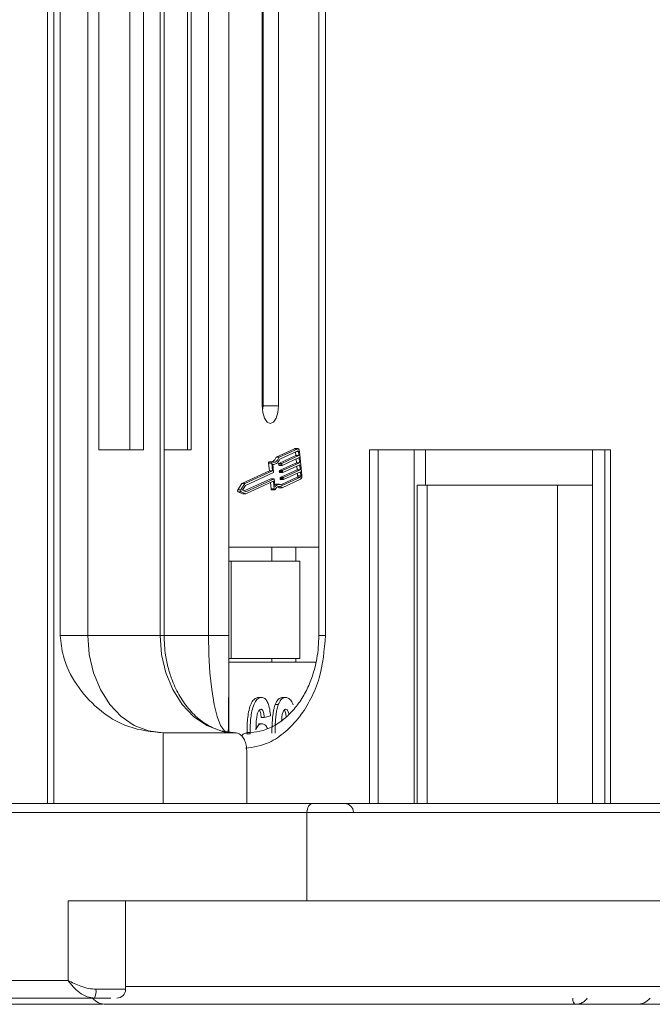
# Model space of a CAD drawing. Header units: millimetres. Extents: x -645 to 830, y -176 to 857.
# Tile 10 of 76: x -74 to -38, y 53 to 109. Entities that reach past the tile are written whole.
import ezdxf

# ---------------------------------------------------------------- set-up
doc = ezdxf.new("R2010")
doc.units = ezdxf.units.MM

msp = doc.modelspace()

# ---------------------------------------------------------------- linework, layer by layer
at = {"color": 7, "linetype": 'Continuous', "lineweight": 15}
for p, q in [((-72.527, 164.526), (-72.527, 64.526)), ((-72.174, 64.526), (-72.174, 164.526)), ((-71.803, 164.526), (-71.803, 74.026)), ((-70.253, 74.026), (-70.253, 164.526)), ((-69.622, 164.526), (-69.622, 84.526)), ((-67.875, 84.526), (-67.875, 164.526)), ((-67.099, 84.526), (-67.099, 164.526)), ((-66.153, 164.526), (-66.153, 74.026)), ((-65.929, 74.026), (-65.929, 164.526)), ((-64.607, 84.526), (-64.607, 164.526)), ((-64.403, 84.526), (-64.403, 164.526)), ((-63.424, 164.526), (-63.424, 74.026)), ((-62.266, 74.026), (-62.266, 164.526)), ((-62.264, 164.526), (-62.264, 68.581)), ((-60.378, 164.526), (-60.378, 87.026)), ((-60.322, 87.026), (-60.322, 164.526)), ((-59.461, 87.026), (-59.461, 164.526)), ((-57.165, 164.526), (-57.165, 74.026)), ((-56.796, 74.026), (-56.796, 164.526)), ((-59.461, 87.026), (-60.322, 87.026)), ((-69.622, 84.526), (-67.099, 84.526)), ((-65.929, 84.526), (-64.403, 84.526)), ((-58.545, 84.593), (-59.59, 84.111)), ((-59.59, 84.111), (-59.413, 84.111)), ((-58.48, 84.203), (-59.435, 83.763)), ((-58.368, 84.593), (-59.413, 84.111)), ((-58.356, 84.478), (-59.385, 84.004)), ((-59.257, 83.763), (-58.302, 84.203)), ((-58.291, 84.088), (-59.246, 83.648)), ((-58.545, 84.593), (-58.368, 84.593)), ((-58.351, 84.597), (-58.529, 84.597)), ((-58.5, 84.412), (-58.48, 84.203)), ((-58.48, 84.203), (-58.302, 84.203)), ((-58.324, 84.433), (-58.455, 84.433)), ((-58.302, 84.203), (-58.324, 84.433)), ((-58.263, 83.801), (-58.291, 84.088)), ((-58.138, 83.078), (-58.272, 84.457)), ((-40.672, 84.526), (-54.294, 84.526)), ((-54.294, 84.526), (-54.294, 64.526)), ((-53.805, 64.526), (-53.805, 84.526)), ((-51.771, 84.526), (-51.771, 64.526)), ((-51.14, 82.526), (-51.14, 84.526)), ((-41.682, 64.526), (-41.682, 84.526)), ((-40.981, 84.526), (-40.981, 64.526)), ((-40.672, 64.526), (-40.672, 84.526)), ((-60.013, 83.781), (-59.97, 83.336)), ((-60.013, 83.781), (-59.836, 83.781)), ((-59.809, 83.852), (-59.987, 83.852)), ((-59.836, 83.781), (-59.793, 83.336)), ((-59.774, 83.718), (-59.731, 83.274)), ((-59.773, 83.708), (-59.709, 83.708)), ((-59.446, 83.728), (-59.44, 83.671)), ((-59.446, 83.728), (-59.268, 83.728)), ((-59.262, 83.671), (-59.44, 83.671)), ((-59.435, 83.763), (-59.257, 83.763)), ((-59.427, 83.647), (-59.249, 83.647)), ((-58.441, 83.801), (-59.396, 83.361)), ((-59.262, 83.671), (-59.268, 83.728)), ((-59.218, 83.361), (-58.263, 83.801)), ((-58.252, 83.686), (-59.207, 83.246)), ((-58.461, 84.009), (-58.441, 83.801)), ((-58.441, 83.801), (-58.263, 83.801)), ((-58.422, 83.607), (-58.402, 83.398)), ((-58.224, 83.398), (-58.252, 83.686)), ((-59.97, 83.336), (-61.529, 82.618)), ((-59.793, 83.336), (-61.351, 82.618)), ((-59.742, 83.24), (-61.329, 82.508)), ((-59.97, 83.336), (-59.793, 83.336)), ((-59.407, 83.326), (-59.401, 83.268)), ((-59.407, 83.326), (-59.229, 83.326)), ((-59.401, 83.268), (-59.223, 83.268)), ((-59.396, 83.361), (-59.218, 83.361)), ((-59.388, 83.245), (-59.21, 83.245)), ((-58.402, 83.398), (-59.357, 82.958)), ((-59.357, 82.958), (-59.179, 82.958)), ((-58.389, 82.984), (-59.313, 82.558)), ((-59.24, 82.51), (-58.212, 82.984)), ((-59.223, 83.268), (-59.229, 83.326)), ((-59.179, 82.958), (-58.224, 83.398)), ((-58.213, 83.284), (-59.168, 82.844)), ((-58.402, 83.398), (-58.224, 83.398)), ((-58.212, 82.984), (-58.389, 82.984)), ((-58.383, 83.205), (-58.369, 83.054)), ((-58.369, 83.054), (-58.191, 83.054)), ((-58.191, 83.054), (-58.213, 83.284)), ((-61.529, 82.618), (-61.759, 82.267)), ((-61.351, 82.618), (-61.582, 82.267)), ((-61.529, 82.618), (-61.351, 82.618)), ((-61.329, 82.508), (-61.499, 82.25)), ((-59.886, 82.895), (-61.388, 82.203)), ((-61.296, 82.163), (-59.708, 82.895)), ((-61.296, 82.044), (-59.75, 82.756)), ((-59.907, 82.683), (-59.871, 82.317)), ((-59.886, 82.895), (-59.708, 82.895)), ((-59.706, 82.895), (-59.883, 82.895)), ((-59.799, 82.733), (-59.734, 82.733)), ((-59.734, 82.733), (-59.694, 82.317)), ((-59.692, 82.872), (-59.649, 82.428)), ((-59.408, 82.58), (-59.585, 82.58)), ((-59.368, 82.924), (-59.362, 82.866)), ((-59.368, 82.924), (-59.19, 82.924)), ((-59.362, 82.866), (-59.184, 82.866)), ((-59.349, 82.843), (-59.171, 82.843)), ((-59.246, 82.388), (-58.201, 82.869)), ((-59.184, 82.866), (-59.19, 82.924)), ((-51.597, 82.526), (-51.597, 64.526)), ((-51.043, 82.526), (-51.597, 82.526)), ((-51.043, 64.526), (-51.043, 82.526)), ((-51.043, 82.526), (-43.671, 82.526)), ((-43.671, 82.526), (-43.671, 64.526)), ((-41.682, 82.526), (-43.671, 82.526)), ((-61.582, 82.267), (-61.759, 82.267)), ((-61.749, 82.161), (-61.473, 82.044)), ((-61.749, 82.161), (-61.571, 82.161)), ((-61.571, 82.161), (-61.296, 82.044)), ((-61.499, 82.25), (-61.296, 82.163)), ((-61.473, 82.044), (-61.296, 82.044)), ((-59.694, 82.317), (-59.871, 82.317)), ((-59.845, 82.271), (-59.667, 82.271)), ((-59.423, 82.388), (-59.246, 82.388)), ((-57.165, 79.026), (-62.264, 79.026)), ((-59.833, 78.226), (-59.833, 79.026)), ((-58.472, 78.226), (-58.472, 79.026)), ((-62.264, 78.226), (-62.135, 78.226)), ((-62.135, 78.226), (-62.135, 72.726)), ((-62.135, 78.226), (-58.237, 78.226)), ((-58.237, 72.726), (-58.237, 78.226)), ((-71.803, 74.026), (-70.253, 74.026)), ((-70.253, 74.026), (-66.153, 74.026)), ((-66.153, 74.026), (-65.929, 74.026)), ((-65.929, 74.026), (-63.424, 74.026)), ((-63.424, 74.026), (-62.266, 74.026)), ((-57.165, 74.026), (-56.796, 74.026)), ((-62.135, 72.726), (-62.264, 72.726)), ((-62.264, 72.526), (-57.325, 72.526)), ((-62.135, 72.726), (-58.237, 72.726)), ((-59.833, 72.726), (-59.833, 72.526)), ((-58.472, 72.526), (-58.472, 72.726)), ((-60.41, 70.526), (-60.588, 70.526)), ((-59.048, 70.526), (-59.226, 70.526)), ((-59.466, 70.12), (-59.644, 70.12)), ((-60.402, 69.039), (-60.579, 69.039)), ((-60.259, 69.398), (-60.437, 69.398)), ((-59.906, 69.482), (-60.259, 69.398)), ((-65.984, 68.526), (-65.984, 64.526)), ((-65.984, 68.526), (-61.885, 68.526)), ((-61.237, 68.472), (-61.059, 68.472)), ((-61.254, 64.526), (-61.254, 67.526)), ((-57.526, 64.526), (-95.996, 64.526)), ((-96.311, 64.026), (-57.841, 64.026)), ((-57.841, 64.026), (-57.841, 59.026)), ((-57.841, 64.026), (-21.285, 64.026)), ((-71.367, 59.026), (-71.367, 54.526)), ((-57.841, 59.026), (-71.367, 59.026)), ((-68.105, 54.026), (-68.105, 59.026)), ((-57.841, 59.026), (-36.714, 59.026)), ((-71.367, 54.526), (-109.836, 54.526)), ((-69.789, 54.026), (-68.105, 54.026)), ((-68.105, 54.176), (-36.948, 54.176)), ((-109.206, 53.526), (-69.868, 53.526)), ((-69.389, 53.176), (-82.874, 53.176)), ((-70.67, 53.176), (-70.667, 53.176)), ((-42.639, 53.176), (-42.642, 53.176)), ((-39.194, 53.176), (-39.182, 53.176))]:
    msp.add_line(p, q, dxfattribs=at)
at = {"color": 7, "linetype": 'Continuous', "lineweight": 15, "flags": 128}
for points in [[(-60.378, 87.026), (-60.343, 86.643), (-60.244, 86.319), (-60.095, 86.102), (-59.92, 86.026), (-59.744, 86.102), (-59.595, 86.319), (-59.496, 86.643), (-59.461, 87.026)], [(-59.803, 83.85), (-59.75, 83.83), (-59.697, 83.826), (-59.643, 83.837), (-59.591, 83.864), (-59.541, 83.906), (-59.494, 83.961), (-59.451, 84.03), (-59.413, 84.111)], [(-58.529, 84.597), (-58.53, 84.597), (-58.545, 84.593)], [(-58.368, 84.593), (-58.352, 84.597), (-58.336, 84.594), (-58.321, 84.584), (-58.307, 84.568), (-58.294, 84.546), (-58.284, 84.52), (-58.277, 84.49), (-58.272, 84.457)], [(-58.324, 84.433), (-58.326, 84.444), (-58.329, 84.454), (-58.332, 84.462), (-58.336, 84.47), (-58.341, 84.475), (-58.346, 84.478), (-58.351, 84.479), (-58.356, 84.478)], [(-59.987, 83.852), (-59.987, 83.852), (-59.994, 83.849), (-60, 83.844), (-60.006, 83.835), (-60.01, 83.823), (-60.013, 83.81), (-60.014, 83.795), (-60.013, 83.781)], [(-59.836, 83.781), (-59.836, 83.795), (-59.835, 83.81), (-59.832, 83.823), (-59.828, 83.835), (-59.823, 83.844), (-59.816, 83.849), (-59.81, 83.852), (-59.803, 83.85)], [(-59.385, 84.004), (-59.425, 83.926), (-59.468, 83.859), (-59.515, 83.803), (-59.564, 83.76), (-59.615, 83.729), (-59.668, 83.712), (-59.721, 83.708), (-59.774, 83.718)], [(-59.44, 83.671), (-59.439, 83.665), (-59.438, 83.66), (-59.436, 83.656), (-59.434, 83.652), (-59.432, 83.649), (-59.429, 83.648), (-59.427, 83.647)], [(-59.246, 83.648), (-59.249, 83.647), (-59.252, 83.648), (-59.254, 83.649), (-59.256, 83.652), (-59.258, 83.656), (-59.26, 83.66), (-59.261, 83.665), (-59.262, 83.671)], [(-59.401, 83.268), (-59.4, 83.263), (-59.399, 83.258), (-59.397, 83.253), (-59.395, 83.25), (-59.393, 83.247), (-59.39, 83.246), (-59.388, 83.245)], [(-59.207, 83.246), (-59.21, 83.245), (-59.213, 83.246), (-59.215, 83.247), (-59.217, 83.25), (-59.219, 83.253), (-59.221, 83.258), (-59.222, 83.263), (-59.223, 83.268)], [(-59.883, 82.895), (-59.884, 82.895), (-59.886, 82.895)], [(-59.75, 82.756), (-59.747, 82.756), (-59.745, 82.756), (-59.742, 82.754), (-59.74, 82.751), (-59.738, 82.748), (-59.736, 82.743), (-59.735, 82.738), (-59.734, 82.733)], [(-59.708, 82.895), (-59.706, 82.895), (-59.703, 82.895), (-59.701, 82.893), (-59.698, 82.891), (-59.696, 82.887), (-59.695, 82.883), (-59.693, 82.878), (-59.692, 82.872)], [(-59.585, 82.58), (-59.627, 82.576), (-59.663, 82.566)], [(-59.651, 82.283), (-59.606, 82.347), (-59.558, 82.398), (-59.508, 82.435), (-59.455, 82.456), (-59.401, 82.462), (-59.348, 82.453), (-59.296, 82.428), (-59.246, 82.388)], [(-59.497, 82.441), (-59.474, 82.428), (-59.423, 82.388)], [(-59.362, 82.866), (-59.361, 82.861), (-59.36, 82.856), (-59.358, 82.851), (-59.356, 82.848), (-59.354, 82.845), (-59.351, 82.843), (-59.349, 82.843)], [(-59.168, 82.844), (-59.171, 82.843), (-59.174, 82.843), (-59.176, 82.845), (-59.178, 82.848), (-59.181, 82.851), (-59.182, 82.856), (-59.183, 82.861), (-59.184, 82.866)], [(-59.871, 82.317), (-59.869, 82.303), (-59.866, 82.291), (-59.86, 82.281), (-59.854, 82.274), (-59.848, 82.271), (-59.845, 82.271)], [(-59.651, 82.283), (-59.657, 82.275), (-59.663, 82.271), (-59.67, 82.271), (-59.677, 82.274), (-59.683, 82.281), (-59.688, 82.291), (-59.692, 82.303), (-59.694, 82.317)], [(-65.984, 68.526), (-66.817, 68.632), (-67.618, 68.945), (-68.356, 69.453), (-69.003, 70.137), (-69.533, 70.971), (-69.928, 71.921), (-70.171, 72.953), (-70.253, 74.026)], [(-66.153, 74.026), (-66.071, 72.953), (-65.828, 71.921), (-65.434, 70.971), (-64.903, 70.137), (-64.256, 69.453), (-63.518, 68.945), (-62.718, 68.632), (-61.885, 68.526)], [(-63.424, 74.026), (-63.402, 72.953), (-63.338, 71.921), (-63.234, 70.971), (-63.095, 70.137), (-62.924, 69.453), (-62.73, 68.945), (-62.519, 68.632), (-62.299, 68.526)], [(-57.841, 64.026), (-57.835, 64.124), (-57.817, 64.217), (-57.788, 64.304), (-57.749, 64.38), (-57.701, 64.442), (-57.647, 64.488), (-57.588, 64.517), (-57.526, 64.526)], [(-42.802, 53.526), (-42.799, 53.458), (-42.79, 53.392), (-42.775, 53.332), (-42.755, 53.279), (-42.731, 53.235), (-42.703, 53.203), (-42.673, 53.183), (-42.642, 53.176)], [(-42.8, 53.526), (-42.797, 53.458), (-42.788, 53.392), (-42.773, 53.332), (-42.753, 53.279), (-42.728, 53.235), (-42.701, 53.203), (-42.67, 53.183), (-42.639, 53.176)]]:
    msp.add_lwpolyline(points, dxfattribs=at)
at = {"color": 7, "linetype": 'Continuous', "lineweight": 15}
for centre, radius, start, end in [((-60.77, 87.008), 0.448, 333.8977, 2.364), ((-60.048, 84.257), 0.48, 301.3803, 342.3347), ((-59.409, 83.736), 0.0372, 134.1394, 192.604), ((-59.231, 83.736), 0.0372, 134.1394, 192.604), ((-59.768, 83.266), 0.0372, 314.1394, 12.604), ((-59.37, 83.334), 0.0372, 134.1394, 192.604), ((-59.331, 82.932), 0.0372, 134.1394, 192.604), ((-59.193, 83.334), 0.0372, 134.1394, 192.604), ((-59.154, 82.932), 0.0372, 134.1394, 192.604), ((-58.441, 83.037), 0.0744, 314.1394, 12.604), ((-58.263, 83.037), 0.0744, 314.1394, 12.604), ((-58.356, 83.029), 0.223, 314.1394, 12.604), ((-59.413, 82.313), 0.263, 48.7676, 153.9678), ((-61.684, 82.221), 0.088, 148.4171, 222.6524), ((-61.507, 82.221), 0.088, 148.4171, 222.6524), ((-55.709, 64.026), 0.5, 0, 90), ((-70.64, 53.904), 0.859, 333.8898, 8.1554), ((-68.605, 54.026), 0.5, 270, 0), ((-69.214, 54.176), 1, 220.5416, 270), ((-39.181, 54.176), 1, 270, 319.4584)]:
    msp.add_arc(centre, radius, start, end, dxfattribs=at)
for points, knots in [([(-71.803, 74.026), (-71.763, 73.635), (-71.662, 72.637), (-70.911, 71.183), (-69.663, 69.77), (-67.963, 68.733), (-66.642, 68.595), (-65.984, 68.526)], [0, 0, 0, 0, 0.125713, 0.321276, 0.524466, 0.763484, 1, 1, 1, 1]), ([(-61.92, 68.54), (-61.956, 68.536), (-62.32, 68.496), (-62.961, 68.693), (-63.792, 69.137), (-64.483, 69.778), (-65.048, 70.56), (-65.443, 71.373), (-65.701, 72.167), (-65.886, 73.022), (-65.914, 73.655), (-65.929, 74.026)], [0, 0, 0, 0, 0.018475, 0.183377, 0.322334, 0.453902, 0.578047, 0.697937, 0.785012, 0.873592, 1, 1, 1, 1]), ([(-62.299, 68.526), (-62.295, 68.603), (-62.287, 68.755), (-62.277, 69.945), (-62.27, 71.496), (-62.266, 72.94), (-62.266, 73.732), (-62.266, 74.026)], [0, 0, 0, 0, 0.249096, 0.498243, 0.745205, 0.90541, 1, 1, 1, 1]), ([(-61.327, 67.652), (-60.869, 67.72), (-60.07, 67.839), (-59.056, 68.561), (-58.247, 69.395), (-57.596, 70.438), (-56.967, 71.95), (-56.863, 73.208), (-56.796, 74.026)], [0, 0, 0, 0, 0.185558, 0.323597, 0.464565, 0.605534, 0.743573, 1, 1, 1, 1]), ([(-57.165, 74.026), (-57.186, 73.588), (-57.217, 72.97), (-57.414, 72.098), (-57.646, 71.387), (-58.02, 70.619), (-58.5, 69.919), (-59.086, 69.32), (-59.764, 68.864), (-60.483, 68.572), (-60.974, 68.553), (-61.209, 68.544)], [0, 0, 0, 0, 0.148018, 0.208658, 0.308329, 0.410852, 0.520151, 0.63429, 0.754082, 0.882223, 1, 1, 1, 1]), ([(-60.588, 70.526), (-60.65, 70.516), (-60.774, 70.497), (-60.943, 70.308), (-61.082, 70.01), (-61.199, 69.491), (-61.233, 68.953), (-61.236, 68.57), (-61.237, 68.472)], [0, 0, 0, 0, 0.14324, 0.28761, 0.430449, 0.591135, 0.89544, 1, 1, 1, 1]), ([(-61.059, 68.472), (-61.058, 68.606), (-61.054, 69.007), (-61.012, 69.563), (-60.884, 70.071), (-60.725, 70.374), (-60.556, 70.512), (-60.449, 70.522), (-60.41, 70.526)], [0, 0, 0, 0, 0.1423372, 0.4291269, 0.5899433, 0.7512055, 0.9098946, 1, 1, 1, 1]), ([(-60.41, 70.526), (-60.348, 70.515), (-60.235, 70.496), (-60.091, 70.312), (-59.981, 70.035), (-59.928, 69.739), (-59.911, 69.539), (-59.906, 69.482)], [0, 0, 0, 0, 0.242691, 0.439002, 0.635006, 0.895059, 1, 1, 1, 1]), ([(-59.226, 70.526), (-59.256, 70.524), (-59.318, 70.519), (-59.409, 70.476), (-59.496, 70.398), (-59.563, 70.301), (-59.611, 70.204), (-59.633, 70.148), (-59.644, 70.12)], [0, 0, 0, 0, 0.193601, 0.390515, 0.584816, 0.786672, 0.892788, 1, 1, 1, 1]), ([(-59.466, 70.12), (-59.446, 70.17), (-59.405, 70.272), (-59.327, 70.388), (-59.241, 70.471), (-59.163, 70.509), (-59.098, 70.524), (-59.065, 70.525), (-59.048, 70.526)], [0, 0, 0, 0, 0.193776, 0.3936, 0.587864, 0.788908, 0.894169, 1, 1, 1, 1]), ([(-59.048, 70.526), (-59.017, 70.524), (-58.956, 70.519), (-58.865, 70.475), (-58.777, 70.398), (-58.711, 70.299), (-58.662, 70.201), (-58.64, 70.144), (-58.628, 70.115)], [0, 0, 0, 0, 0.192627, 0.388684, 0.582013, 0.783201, 0.891038, 1, 1, 1, 1]), ([(-60.455, 69.859), (-60.48, 69.854), (-60.53, 69.843), (-60.599, 69.743), (-60.665, 69.571), (-60.714, 69.209), (-60.725, 68.909), (-60.733, 68.704)], [0, 0, 0, 0, 0.112049, 0.22438, 0.370115, 0.570276, 1, 1, 1, 1]), ([(-60.543, 69.81), (-60.533, 69.799), (-60.505, 69.769), (-60.469, 69.668), (-60.446, 69.537), (-60.44, 69.439), (-60.437, 69.398)], [0, 0, 0, 0, 0.153821, 0.401788, 0.748583, 1, 1, 1, 1]), ([(-60.259, 69.398), (-60.265, 69.476), (-60.274, 69.597), (-60.315, 69.742), (-60.364, 69.823), (-60.413, 69.855), (-60.444, 69.858), (-60.455, 69.859)], [0, 0, 0, 0, 0.33384, 0.5245467, 0.7163724, 0.8918244, 1, 1, 1, 1]), ([(-59.644, 70.12), (-59.662, 70.066), (-59.698, 69.956), (-59.749, 69.722), (-59.789, 69.416), (-59.813, 69.081), (-59.824, 68.777), (-59.825, 68.597), (-59.825, 68.507)], [0, 0, 0, 0, 0.118605, 0.239529, 0.45773, 0.680896, 0.840214, 1, 1, 1, 1]), ([(-59.648, 68.507), (-59.647, 68.64), (-59.644, 68.944), (-59.611, 69.471), (-59.547, 69.891), (-59.474, 70.097), (-59.466, 70.12)], [0, 0, 0, 0, 0.237381, 0.538918, 0.949082, 1, 1, 1, 1]), ([(-59.256, 69.467), (-59.245, 69.536), (-59.227, 69.648), (-59.178, 69.774), (-59.121, 69.84), (-59.076, 69.857), (-59.051, 69.859), (-59.048, 69.859)], [0, 0, 0, 0, 0.334804, 0.542561, 0.750382, 0.970721, 1, 1, 1, 1]), ([(-59.137, 69.814), (-59.123, 69.798), (-59.091, 69.764), (-59.045, 69.631), (-59.026, 69.51), (-59.014, 69.43)], [0, 0, 0, 0, 0.208429, 0.4795973, 1, 1, 1, 1]), ([(-59.048, 69.859), (-59.022, 69.854), (-58.975, 69.844), (-58.917, 69.768), (-58.881, 69.678), (-58.87, 69.61), (-58.865, 69.582)], [0, 0, 0, 0, 0.329801, 0.581337, 0.833639, 1, 1, 1, 1]), ([(-60.733, 68.704), (-60.712, 68.752), (-60.668, 68.85), (-60.602, 68.942), (-60.543, 68.992), (-60.498, 69.02), (-60.45, 69.035), (-60.418, 69.038), (-60.402, 69.039)], [0, 0, 0, 0, 0.243654, 0.49576, 0.617892, 0.741503, 0.870025, 1, 1, 1, 1]), ([(-60.402, 69.039), (-60.339, 69.028), (-60.217, 69.007), (-60.117, 68.854), (-60.069, 68.78)], [0, 0, 0, 0, 0.515421, 1, 1, 1, 1]), ([(-59.277, 69.226), (-59.275, 69.259), (-59.271, 69.341), (-59.261, 69.42), (-59.256, 69.467)], [0, 0, 0, 0, 0.410712, 1, 1, 1, 1]), ([(-61.885, 68.526), (-61.814, 68.515), (-61.672, 68.493), (-61.483, 68.321), (-61.341, 68.067), (-61.265, 67.786), (-61.257, 67.6), (-61.254, 67.526)], [0, 0, 0, 0, 0.214694, 0.429388, 0.644082, 0.858775, 1, 1, 1, 1]), ([(-61.209, 68.526), (-61.281, 68.518), (-61.403, 68.504), (-61.505, 68.399), (-61.547, 68.356)], [0, 0, 0, 0, 0.589217, 1, 1, 1, 1]), ([(-20.785, 64.526), (-21.697, 64.526), (-23.595, 64.526), (-26.675, 64.526), (-29.946, 64.526), (-33.316, 64.526), (-36.721, 64.526), (-40.102, 64.526), (-43.424, 64.526), (-46.956, 64.526), (-50.611, 64.526), (-54.28, 64.526), (-56.455, 64.526), (-57.526, 64.526)], [0, 0, 0, 0, 0.078828, 0.164007, 0.250986, 0.337978, 0.424956, 0.511948, 0.597114, 0.682294, 0.791236, 0.897212, 1, 1, 1, 1]), ([(-71.367, 54.526), (-71.138, 54.41), (-70.783, 54.229), (-70.215, 54.058), (-69.922, 54.036), (-69.789, 54.026)], [0, 0, 0, 0, 0.4984129, 0.772928, 1, 1, 1, 1]), ([(-69.868, 53.526), (-70.006, 53.543), (-70.299, 53.579), (-70.722, 53.829), (-71.096, 54.159), (-71.276, 54.404), (-71.367, 54.526)], [0, 0, 0, 0, 0.23435, 0.498195, 0.748869, 1, 1, 1, 1]), ([(-41.976, 53.526), (-41.987, 53.508), (-42.05, 53.413), (-42.197, 53.301), (-42.412, 53.196), (-42.558, 53.183), (-42.639, 53.176)], [0, 0, 0, 0, 0.079527, 0.42373, 0.683042, 1, 1, 1, 1]), ([(-69.214, 53.176), (-69.168, 53.176), (-69.074, 53.176), (-68.303, 53.176), (-67.137, 53.176), (-65.666, 53.176), (-64.018, 53.176), (-62.078, 53.176), (-59.122, 53.176), (-55.688, 53.176), (-51.911, 53.176), (-48.675, 53.176), (-45.031, 53.176), (-41.042, 53.176), (-38.377, 53.176), (-37.064, 53.176)], [0, 0, 0, 0, 0.077726, 0.157824, 0.240135, 0.304454, 0.368763, 0.43443, 0.500087, 0.631237, 0.695556, 0.759865, 0.842185, 0.922281, 1, 1, 1, 1])]:
    msp.add_open_spline(points, degree=3, knots=knots, dxfattribs=at)
msp.add_open_spline([(-68.941, 53.526), (-69.071, 53.526), (-69.331, 53.526), (-69.689, 53.526), (-69.868, 53.526)], degree=3, dxfattribs=at)

doc.saveas('drawing.dxf')
